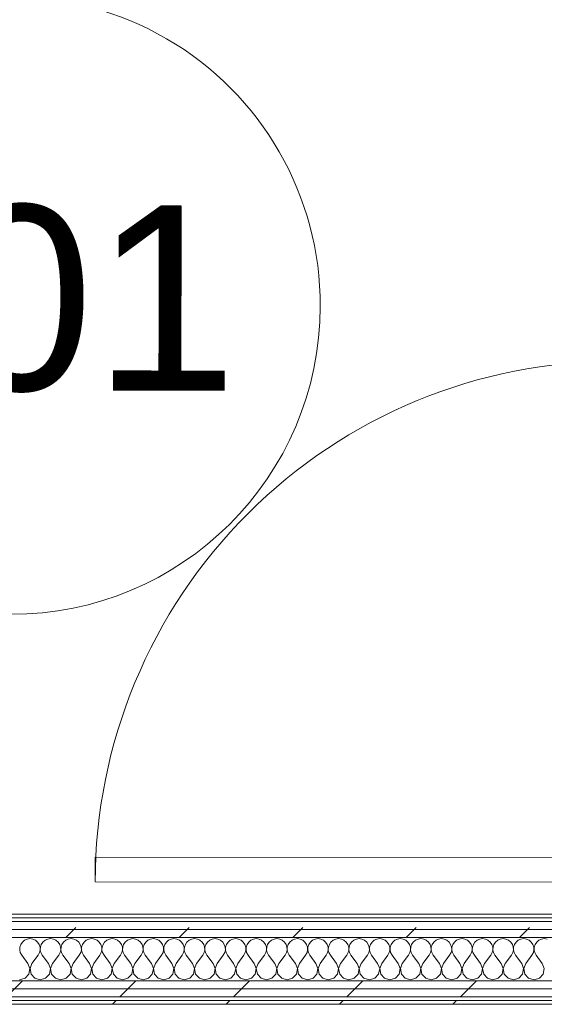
# Model space of a CAD drawing. Header units: millimetres. Extents: x -30280 to 19093, y -18706 to 4378.
# Tile 140 of 206: x -4917 to -4067, y -17084 to -15489. Entities that reach past the tile are written whole.
import ezdxf

# ---------------------------------------------------------------- set-up
doc = ezdxf.new("R2010")
doc.units = ezdxf.units.MM
doc.header["$MEASUREMENT"] = 0
doc.linetypes.add('Wipeout_Contour', pattern=[1000, 0, -1000])
for name, color, linetype in [('02_ACAB_Anotacio Portes', 7, 'Continuous'), ('Nuevo_08_E_Envans secs', 7, 'Continuous'), ('Nuevo_Puertas Archicad', 7, 'Continuous')]:
    doc.layers.add(name, color=color, linetype=linetype)
for name, color, linetype, lineweight in [('02_ACAB_Anotacio Portes_Pluma_Nº__46', 5, 'Continuous', 5), ('Nuevo_08_E_Envans secs_Pluma_Nº__1', 7, 'Continuous', 5), ('Nuevo_Puertas Archicad_Pluma_Nº__1', 7, 'Continuous', 5)]:
    doc.layers.add(name, color=color, linetype=linetype, lineweight=lineweight)
for name, color, linetype, lineweight, true_color in [('Nuevo_08_E_Envans secs_Pluma_Nº__102', 7, 'Continuous', 5, 0xcccccc), ('Nuevo_08_E_Envans secs_Pluma_Nº__171', 171, 'Continuous', 13, 0xaaaaff), ('Nuevo_08_E_Envans secs_Pluma_Nº__177', 7, 'Continuous', 15, 0xf7e046), ('Nuevo_Puertas Archicad_Pluma_Nº__3', 7, 'Continuous', 5, 0xa4a4a4)]:
    doc.layers.add(name, color=color, linetype=linetype, lineweight=lineweight, true_color=true_color)
doc.styles.add('Estilo_Generado_1', font='arial.ttf')
pattern_1 = [(45, (0, 0), (-183.8478, 183.8478), [195, -65]), (45, (7e-14, 183.85), (-183.8478, 183.8478), [195, -65])]

# ---------------------------------------------------------------- blocks, each defined once
blk = doc.blocks.new('*X130')
at = {"layer": 'Nuevo_08_E_Envans secs_Pluma_Nº__102', "color": 254, "linetype": 'Continuous', "lineweight": 5, "true_color": 0xcccccc}
for p, q in [((-4914.9, -16986.9), (-4916.4, -16991.2)), ((-4912.3, -16983.1), (-4914.9, -16986.9)), ((-4908.8, -16980.1), (-4912.3, -16983.1)), ((-4904.6, -16978.3), (-4908.8, -16980.1)), ((-4900, -16977.6), (-4904.6, -16978.3)), ((-4895.4, -16978.3), (-4900, -16977.6)), ((-4891.2, -16980.1), (-4895.4, -16978.3)), ((-4887.7, -16983.1), (-4891.2, -16980.1)), ((-4885.1, -16986.9), (-4887.7, -16983.1)), ((-4883.6, -16991.2), (-4885.1, -16986.9)), ((-4881.6, -16986.9), (-4883, -16991.2)), ((-4879, -16983.1), (-4881.6, -16986.9)), ((-4875.4, -16980.1), (-4879, -16983.1)), ((-4871.2, -16978.3), (-4875.4, -16980.1)), ((-4866.7, -16977.6), (-4871.2, -16978.3)), ((-4862.1, -16978.3), (-4866.7, -16977.6)), ((-4857.9, -16980.1), (-4862.1, -16978.3)), ((-4854.4, -16983.1), (-4857.9, -16980.1)), ((-4851.8, -16986.9), (-4854.4, -16983.1)), ((-4850.3, -16991.2), (-4851.8, -16986.9)), ((-4848.2, -16986.9), (-4849.7, -16991.2)), ((-4845.6, -16983.1), (-4848.2, -16986.9)), ((-4842.1, -16980.1), (-4845.6, -16983.1)), ((-4837.9, -16978.3), (-4842.1, -16980.1)), ((-4833.3, -16977.6), (-4837.9, -16978.3)), ((-4828.8, -16978.3), (-4833.3, -16977.6)), ((-4824.6, -16980.1), (-4828.8, -16978.3)), ((-4821, -16983.1), (-4824.6, -16980.1)), ((-4818.4, -16986.9), (-4821, -16983.1)), ((-4817, -16991.2), (-4818.4, -16986.9)), ((-4814.9, -16986.9), (-4816.4, -16991.2)), ((-4812.3, -16983.1), (-4814.9, -16986.9)), ((-4808.8, -16980.1), (-4812.3, -16983.1)), ((-4804.6, -16978.3), (-4808.8, -16980.1)), ((-4800, -16977.6), (-4804.6, -16978.3)), ((-4795.4, -16978.3), (-4800, -16977.6)), ((-4791.2, -16980.1), (-4795.4, -16978.3)), ((-4787.7, -16983.1), (-4791.2, -16980.1)), ((-4785.1, -16986.9), (-4787.7, -16983.1)), ((-4783.6, -16991.2), (-4785.1, -16986.9)), ((-4781.6, -16986.9), (-4783, -16991.2)), ((-4779, -16983.1), (-4781.6, -16986.9)), ((-4775.4, -16980.1), (-4779, -16983.1)), ((-4771.2, -16978.3), (-4775.4, -16980.1)), ((-4766.7, -16977.6), (-4771.2, -16978.3)), ((-4762.1, -16978.3), (-4766.7, -16977.6)), ((-4757.9, -16980.1), (-4762.1, -16978.3)), ((-4754.4, -16983.1), (-4757.9, -16980.1)), ((-4751.8, -16986.9), (-4754.4, -16983.1)), ((-4750.3, -16991.2), (-4751.8, -16986.9)), ((-4748.2, -16986.9), (-4749.7, -16991.2)), ((-4745.6, -16983.1), (-4748.2, -16986.9)), ((-4742.1, -16980.1), (-4745.6, -16983.1)), ((-4737.9, -16978.3), (-4742.1, -16980.1)), ((-4733.3, -16977.6), (-4737.9, -16978.3)), ((-4728.8, -16978.3), (-4733.3, -16977.6)), ((-4724.6, -16980.1), (-4728.8, -16978.3)), ((-4721, -16983.1), (-4724.6, -16980.1)), ((-4718.4, -16986.9), (-4721, -16983.1)), ((-4717, -16991.2), (-4718.4, -16986.9)), ((-4714.9, -16986.9), (-4716.4, -16991.2)), ((-4712.3, -16983.1), (-4714.9, -16986.9)), ((-4708.8, -16980.1), (-4712.3, -16983.1)), ((-4704.6, -16978.3), (-4708.8, -16980.1)), ((-4700, -16977.6), (-4704.6, -16978.3)), ((-4695.4, -16978.3), (-4700, -16977.6)), ((-4691.2, -16980.1), (-4695.4, -16978.3)), ((-4687.7, -16983.1), (-4691.2, -16980.1)), ((-4685.1, -16986.9), (-4687.7, -16983.1)), ((-4683.6, -16991.2), (-4685.1, -16986.9)), ((-4681.6, -16986.9), (-4683, -16991.2)), ((-4679, -16983.1), (-4681.6, -16986.9)), ((-4675.4, -16980.1), (-4679, -16983.1)), ((-4671.2, -16978.3), (-4675.4, -16980.1)), ((-4666.7, -16977.6), (-4671.2, -16978.3)), ((-4662.1, -16978.3), (-4666.7, -16977.6)), ((-4657.9, -16980.1), (-4662.1, -16978.3)), ((-4654.4, -16983.1), (-4657.9, -16980.1)), ((-4651.8, -16986.9), (-4654.4, -16983.1)), ((-4650.3, -16991.2), (-4651.8, -16986.9)), ((-4648.2, -16986.9), (-4649.7, -16991.2)), ((-4645.6, -16983.1), (-4648.2, -16986.9)), ((-4642.1, -16980.1), (-4645.6, -16983.1)), ((-4637.9, -16978.3), (-4642.1, -16980.1)), ((-4633.3, -16977.6), (-4637.9, -16978.3)), ((-4628.8, -16978.3), (-4633.3, -16977.6)), ((-4624.6, -16980.1), (-4628.8, -16978.3)), ((-4621, -16983.1), (-4624.6, -16980.1)), ((-4618.4, -16986.9), (-4621, -16983.1)), ((-4617, -16991.2), (-4618.4, -16986.9)), ((-4614.9, -16986.9), (-4616.4, -16991.2)), ((-4612.3, -16983.1), (-4614.9, -16986.9)), ((-4608.8, -16980.1), (-4612.3, -16983.1)), ((-4604.6, -16978.3), (-4608.8, -16980.1)), ((-4600, -16977.6), (-4604.6, -16978.3)), ((-4595.4, -16978.3), (-4600, -16977.6)), ((-4591.2, -16980.1), (-4595.4, -16978.3)), ((-4587.7, -16983.1), (-4591.2, -16980.1)), ((-4585.1, -16986.9), (-4587.7, -16983.1)), ((-4583.6, -16991.2), (-4585.1, -16986.9)), ((-4581.6, -16986.9), (-4583, -16991.2)), ((-4579, -16983.1), (-4581.6, -16986.9)), ((-4575.4, -16980.1), (-4579, -16983.1)), ((-4571.2, -16978.3), (-4575.4, -16980.1)), ((-4566.7, -16977.6), (-4571.2, -16978.3)), ((-4562.1, -16978.3), (-4566.7, -16977.6)), ((-4557.9, -16980.1), (-4562.1, -16978.3)), ((-4554.4, -16983.1), (-4557.9, -16980.1)), ((-4551.8, -16986.9), (-4554.4, -16983.1)), ((-4550.3, -16991.2), (-4551.8, -16986.9)), ((-4548.2, -16986.9), (-4549.7, -16991.2)), ((-4545.6, -16983.1), (-4548.2, -16986.9)), ((-4542.1, -16980.1), (-4545.6, -16983.1)), ((-4537.9, -16978.3), (-4542.1, -16980.1)), ((-4533.3, -16977.6), (-4537.9, -16978.3)), ((-4528.8, -16978.3), (-4533.3, -16977.6)), ((-4524.6, -16980.1), (-4528.8, -16978.3)), ((-4521, -16983.1), (-4524.6, -16980.1)), ((-4518.4, -16986.9), (-4521, -16983.1)), ((-4517, -16991.2), (-4518.4, -16986.9)), ((-4514.9, -16986.9), (-4516.4, -16991.2)), ((-4512.3, -16983.1), (-4514.9, -16986.9)), ((-4508.8, -16980.1), (-4512.3, -16983.1)), ((-4504.6, -16978.3), (-4508.8, -16980.1)), ((-4500, -16977.6), (-4504.6, -16978.3)), ((-4495.4, -16978.3), (-4500, -16977.6)), ((-4491.2, -16980.1), (-4495.4, -16978.3)), ((-4487.7, -16983.1), (-4491.2, -16980.1)), ((-4485.1, -16986.9), (-4487.7, -16983.1)), ((-4483.6, -16991.2), (-4485.1, -16986.9)), ((-4481.6, -16986.9), (-4483, -16991.2)), ((-4479, -16983.1), (-4481.6, -16986.9)), ((-4475.4, -16980.1), (-4479, -16983.1)), ((-4471.2, -16978.3), (-4475.4, -16980.1)), ((-4466.7, -16977.6), (-4471.2, -16978.3)), ((-4462.1, -16978.3), (-4466.7, -16977.6)), ((-4457.9, -16980.1), (-4462.1, -16978.3)), ((-4454.4, -16983.1), (-4457.9, -16980.1)), ((-4451.8, -16986.9), (-4454.4, -16983.1)), ((-4450.3, -16991.2), (-4451.8, -16986.9)), ((-4448.2, -16986.9), (-4449.7, -16991.2)), ((-4445.6, -16983.1), (-4448.2, -16986.9)), ((-4442.1, -16980.1), (-4445.6, -16983.1)), ((-4437.9, -16978.3), (-4442.1, -16980.1)), ((-4433.3, -16977.6), (-4437.9, -16978.3)), ((-4428.8, -16978.3), (-4433.3, -16977.6)), ((-4424.6, -16980.1), (-4428.8, -16978.3)), ((-4421, -16983.1), (-4424.6, -16980.1)), ((-4418.4, -16986.9), (-4421, -16983.1)), ((-4417, -16991.2), (-4418.4, -16986.9)), ((-4414.9, -16986.9), (-4416.4, -16991.2)), ((-4412.3, -16983.1), (-4414.9, -16986.9)), ((-4408.8, -16980.1), (-4412.3, -16983.1)), ((-4404.6, -16978.3), (-4408.8, -16980.1)), ((-4400, -16977.6), (-4404.6, -16978.3)), ((-4395.4, -16978.3), (-4400, -16977.6)), ((-4391.2, -16980.1), (-4395.4, -16978.3)), ((-4387.7, -16983.1), (-4391.2, -16980.1)), ((-4385.1, -16986.9), (-4387.7, -16983.1)), ((-4383.6, -16991.2), (-4385.1, -16986.9)), ((-4381.6, -16986.9), (-4383, -16991.2)), ((-4379, -16983.1), (-4381.6, -16986.9)), ((-4375.4, -16980.1), (-4379, -16983.1)), ((-4371.2, -16978.3), (-4375.4, -16980.1)), ((-4366.7, -16977.6), (-4371.2, -16978.3)), ((-4362.1, -16978.3), (-4366.7, -16977.6)), ((-4357.9, -16980.1), (-4362.1, -16978.3)), ((-4354.4, -16983.1), (-4357.9, -16980.1)), ((-4351.8, -16986.9), (-4354.4, -16983.1)), ((-4350.3, -16991.2), (-4351.8, -16986.9)), ((-4348.2, -16986.9), (-4349.7, -16991.2)), ((-4345.6, -16983.1), (-4348.2, -16986.9)), ((-4342.1, -16980.1), (-4345.6, -16983.1)), ((-4337.9, -16978.3), (-4342.1, -16980.1)), ((-4333.3, -16977.6), (-4337.9, -16978.3)), ((-4328.8, -16978.3), (-4333.3, -16977.6)), ((-4324.6, -16980.1), (-4328.8, -16978.3)), ((-4321, -16983.1), (-4324.6, -16980.1)), ((-4318.4, -16986.9), (-4321, -16983.1)), ((-4317, -16991.2), (-4318.4, -16986.9)), ((-4314.9, -16986.9), (-4316.4, -16991.2)), ((-4312.3, -16983.1), (-4314.9, -16986.9)), ((-4308.8, -16980.1), (-4312.3, -16983.1)), ((-4304.6, -16978.3), (-4308.8, -16980.1)), ((-4300, -16977.6), (-4304.6, -16978.3)), ((-4295.4, -16978.3), (-4300, -16977.6)), ((-4291.2, -16980.1), (-4295.4, -16978.3)), ((-4287.7, -16983.1), (-4291.2, -16980.1)), ((-4285.1, -16986.9), (-4287.7, -16983.1)), ((-4283.6, -16991.2), (-4285.1, -16986.9)), ((-4281.6, -16986.9), (-4283, -16991.2)), ((-4279, -16983.1), (-4281.6, -16986.9)), ((-4275.4, -16980.1), (-4279, -16983.1)), ((-4271.2, -16978.3), (-4275.4, -16980.1)), ((-4266.7, -16977.6), (-4271.2, -16978.3)), ((-4262.1, -16978.3), (-4266.7, -16977.6)), ((-4257.9, -16980.1), (-4262.1, -16978.3)), ((-4254.4, -16983.1), (-4257.9, -16980.1)), ((-4251.8, -16986.9), (-4254.4, -16983.1)), ((-4250.3, -16991.2), (-4251.8, -16986.9)), ((-4248.2, -16986.9), (-4249.7, -16991.2)), ((-4245.6, -16983.1), (-4248.2, -16986.9)), ((-4242.1, -16980.1), (-4245.6, -16983.1)), ((-4237.9, -16978.3), (-4242.1, -16980.1)), ((-4233.3, -16977.6), (-4237.9, -16978.3)), ((-4228.8, -16978.3), (-4233.3, -16977.6)), ((-4224.6, -16980.1), (-4228.8, -16978.3)), ((-4221, -16983.1), (-4224.6, -16980.1)), ((-4218.4, -16986.9), (-4221, -16983.1)), ((-4217, -16991.2), (-4218.4, -16986.9)), ((-4214.9, -16986.9), (-4216.4, -16991.2)), ((-4212.3, -16983.1), (-4214.9, -16986.9)), ((-4208.8, -16980.1), (-4212.3, -16983.1)), ((-4204.6, -16978.3), (-4208.8, -16980.1)), ((-4200, -16977.6), (-4204.6, -16978.3)), ((-4195.4, -16978.3), (-4200, -16977.6)), ((-4191.2, -16980.1), (-4195.4, -16978.3)), ((-4187.7, -16983.1), (-4191.2, -16980.1)), ((-4185.1, -16986.9), (-4187.7, -16983.1)), ((-4183.6, -16991.2), (-4185.1, -16986.9)), ((-4181.6, -16986.9), (-4183, -16991.2)), ((-4179, -16983.1), (-4181.6, -16986.9)), ((-4175.4, -16980.1), (-4179, -16983.1)), ((-4171.2, -16978.3), (-4175.4, -16980.1)), ((-4166.7, -16977.6), (-4171.2, -16978.3)), ((-4162.1, -16978.3), (-4166.7, -16977.6)), ((-4157.9, -16980.1), (-4162.1, -16978.3)), ((-4154.4, -16983.1), (-4157.9, -16980.1)), ((-4151.8, -16986.9), (-4154.4, -16983.1)), ((-4150.3, -16991.2), (-4151.8, -16986.9)), ((-4148.2, -16986.9), (-4149.7, -16991.2)), ((-4145.6, -16983.1), (-4148.2, -16986.9)), ((-4142.1, -16980.1), (-4145.6, -16983.1)), ((-4137.9, -16978.3), (-4142.1, -16980.1)), ((-4133.3, -16977.6), (-4137.9, -16978.3)), ((-4128.8, -16978.3), (-4133.3, -16977.6)), ((-4124.6, -16980.1), (-4128.8, -16978.3)), ((-4121, -16983.1), (-4124.6, -16980.1)), ((-4118.4, -16986.9), (-4121, -16983.1)), ((-4117, -16991.2), (-4118.4, -16986.9)), ((-4114.9, -16986.9), (-4116.4, -16991.2)), ((-4112.3, -16983.1), (-4114.9, -16986.9)), ((-4108.8, -16980.1), (-4112.3, -16983.1)), ((-4104.6, -16978.3), (-4108.8, -16980.1)), ((-4100, -16977.6), (-4104.6, -16978.3)), ((-4095.4, -16978.3), (-4100, -16977.6)), ((-4091.2, -16980.1), (-4095.4, -16978.3)), ((-4087.7, -16983.1), (-4091.2, -16980.1)), ((-4085.1, -16986.9), (-4087.7, -16983.1)), ((-4083.6, -16991.2), (-4085.1, -16986.9)), ((-4081.6, -16986.9), (-4083, -16991.2)), ((-4079, -16983.1), (-4081.6, -16986.9)), ((-4075.4, -16980.1), (-4079, -16983.1)), ((-4071.2, -16978.3), (-4075.4, -16980.1)), ((-4066.7, -16977.6), (-4071.2, -16978.3)), ((-4062.1, -16978.3), (-4066.7, -16977.6)), ((-4916.4, -16991.2), (-4916.6, -16995.8)), ((-4916.6, -16995.8), (-4915.6, -17000.3)), ((-4915.6, -17000.3), (-4913.3, -17004.3)), ((-4886.7, -17004.3), (-4884.4, -17000.3)), ((-4884.4, -17000.3), (-4883.4, -16995.8)), ((-4883.4, -16995.8), (-4883.6, -16991.2)), ((-4883, -16991.2), (-4883.3, -16995.8)), ((-4883.3, -16995.8), (-4882.2, -17000.3)), ((-4882.2, -17000.3), (-4880, -17004.3)), ((-4853.3, -17004.3), (-4851.1, -17000.3)), ((-4851.1, -17000.3), (-4850.1, -16995.8)), ((-4850.1, -16995.8), (-4850.3, -16991.2)), ((-4849.7, -16991.2), (-4849.9, -16995.8)), ((-4849.9, -16995.8), (-4848.9, -17000.3)), ((-4848.9, -17000.3), (-4846.7, -17004.3)), ((-4820, -17004.3), (-4817.8, -17000.3)), ((-4817.8, -17000.3), (-4816.7, -16995.8)), ((-4816.7, -16995.8), (-4817, -16991.2)), ((-4816.4, -16991.2), (-4816.6, -16995.8)), ((-4816.6, -16995.8), (-4815.6, -17000.3)), ((-4815.6, -17000.3), (-4813.3, -17004.3)), ((-4786.7, -17004.3), (-4784.4, -17000.3)), ((-4784.4, -17000.3), (-4783.4, -16995.8)), ((-4783.4, -16995.8), (-4783.6, -16991.2)), ((-4783, -16991.2), (-4783.3, -16995.8)), ((-4783.3, -16995.8), (-4782.2, -17000.3)), ((-4782.2, -17000.3), (-4780, -17004.3)), ((-4753.3, -17004.3), (-4751.1, -17000.3)), ((-4751.1, -17000.3), (-4750.1, -16995.8)), ((-4750.1, -16995.8), (-4750.3, -16991.2)), ((-4749.7, -16991.2), (-4749.9, -16995.8)), ((-4749.9, -16995.8), (-4748.9, -17000.3)), ((-4748.9, -17000.3), (-4746.7, -17004.3)), ((-4720, -17004.3), (-4717.8, -17000.3)), ((-4717.8, -17000.3), (-4716.7, -16995.8)), ((-4716.7, -16995.8), (-4717, -16991.2)), ((-4716.4, -16991.2), (-4716.6, -16995.8)), ((-4716.6, -16995.8), (-4715.6, -17000.3)), ((-4715.6, -17000.3), (-4713.3, -17004.3)), ((-4686.7, -17004.3), (-4684.4, -17000.3)), ((-4684.4, -17000.3), (-4683.4, -16995.8)), ((-4683.4, -16995.8), (-4683.6, -16991.2)), ((-4683, -16991.2), (-4683.3, -16995.8)), ((-4683.3, -16995.8), (-4682.2, -17000.3)), ((-4682.2, -17000.3), (-4680, -17004.3)), ((-4653.3, -17004.3), (-4651.1, -17000.3)), ((-4651.1, -17000.3), (-4650.1, -16995.8)), ((-4650.1, -16995.8), (-4650.3, -16991.2)), ((-4649.7, -16991.2), (-4649.9, -16995.8)), ((-4649.9, -16995.8), (-4648.9, -17000.3)), ((-4648.9, -17000.3), (-4646.7, -17004.3)), ((-4620, -17004.3), (-4617.8, -17000.3)), ((-4617.8, -17000.3), (-4616.7, -16995.8)), ((-4616.7, -16995.8), (-4617, -16991.2)), ((-4616.4, -16991.2), (-4616.6, -16995.8)), ((-4616.6, -16995.8), (-4615.6, -17000.3)), ((-4615.6, -17000.3), (-4613.3, -17004.3)), ((-4586.7, -17004.3), (-4584.4, -17000.3)), ((-4584.4, -17000.3), (-4583.4, -16995.8)), ((-4583.4, -16995.8), (-4583.6, -16991.2)), ((-4583, -16991.2), (-4583.3, -16995.8)), ((-4583.3, -16995.8), (-4582.2, -17000.3)), ((-4582.2, -17000.3), (-4580, -17004.3)), ((-4553.3, -17004.3), (-4551.1, -17000.3)), ((-4551.1, -17000.3), (-4550.1, -16995.8)), ((-4550.1, -16995.8), (-4550.3, -16991.2)), ((-4549.7, -16991.2), (-4549.9, -16995.8)), ((-4549.9, -16995.8), (-4548.9, -17000.3)), ((-4548.9, -17000.3), (-4546.7, -17004.3)), ((-4520, -17004.3), (-4517.8, -17000.3)), ((-4517.8, -17000.3), (-4516.7, -16995.8)), ((-4516.7, -16995.8), (-4517, -16991.2)), ((-4516.4, -16991.2), (-4516.6, -16995.8)), ((-4516.6, -16995.8), (-4515.6, -17000.3)), ((-4515.6, -17000.3), (-4513.3, -17004.3)), ((-4486.7, -17004.3), (-4484.4, -17000.3)), ((-4484.4, -17000.3), (-4483.4, -16995.8)), ((-4483.4, -16995.8), (-4483.6, -16991.2)), ((-4483, -16991.2), (-4483.3, -16995.8)), ((-4483.3, -16995.8), (-4482.2, -17000.3)), ((-4482.2, -17000.3), (-4480, -17004.3)), ((-4453.3, -17004.3), (-4451.1, -17000.3)), ((-4451.1, -17000.3), (-4450.1, -16995.8)), ((-4450.1, -16995.8), (-4450.3, -16991.2)), ((-4449.7, -16991.2), (-4449.9, -16995.8)), ((-4449.9, -16995.8), (-4448.9, -17000.3)), ((-4448.9, -17000.3), (-4446.7, -17004.3)), ((-4420, -17004.3), (-4417.8, -17000.3)), ((-4417.8, -17000.3), (-4416.7, -16995.8)), ((-4416.7, -16995.8), (-4417, -16991.2)), ((-4416.4, -16991.2), (-4416.6, -16995.8)), ((-4416.6, -16995.8), (-4415.6, -17000.3)), ((-4415.6, -17000.3), (-4413.3, -17004.3)), ((-4386.7, -17004.3), (-4384.4, -17000.3)), ((-4384.4, -17000.3), (-4383.4, -16995.8)), ((-4383.4, -16995.8), (-4383.6, -16991.2)), ((-4383, -16991.2), (-4383.3, -16995.8)), ((-4383.3, -16995.8), (-4382.2, -17000.3)), ((-4382.2, -17000.3), (-4380, -17004.3)), ((-4353.3, -17004.3), (-4351.1, -17000.3)), ((-4351.1, -17000.3), (-4350.1, -16995.8)), ((-4350.1, -16995.8), (-4350.3, -16991.2)), ((-4349.7, -16991.2), (-4349.9, -16995.8)), ((-4349.9, -16995.8), (-4348.9, -17000.3)), ((-4348.9, -17000.3), (-4346.7, -17004.3)), ((-4320, -17004.3), (-4317.8, -17000.3)), ((-4317.8, -17000.3), (-4316.7, -16995.8)), ((-4316.7, -16995.8), (-4317, -16991.2)), ((-4316.4, -16991.2), (-4316.6, -16995.8)), ((-4316.6, -16995.8), (-4315.6, -17000.3)), ((-4315.6, -17000.3), (-4313.3, -17004.3)), ((-4286.7, -17004.3), (-4284.4, -17000.3)), ((-4284.4, -17000.3), (-4283.4, -16995.8)), ((-4283.4, -16995.8), (-4283.6, -16991.2)), ((-4283, -16991.2), (-4283.3, -16995.8)), ((-4283.3, -16995.8), (-4282.2, -17000.3)), ((-4282.2, -17000.3), (-4280, -17004.3)), ((-4253.3, -17004.3), (-4251.1, -17000.3)), ((-4251.1, -17000.3), (-4250.1, -16995.8)), ((-4250.1, -16995.8), (-4250.3, -16991.2)), ((-4249.7, -16991.2), (-4249.9, -16995.8)), ((-4249.9, -16995.8), (-4248.9, -17000.3)), ((-4248.9, -17000.3), (-4246.7, -17004.3)), ((-4220, -17004.3), (-4217.8, -17000.3)), ((-4217.8, -17000.3), (-4216.7, -16995.8)), ((-4216.7, -16995.8), (-4217, -16991.2)), ((-4216.4, -16991.2), (-4216.6, -16995.8)), ((-4216.6, -16995.8), (-4215.6, -17000.3)), ((-4215.6, -17000.3), (-4213.3, -17004.3)), ((-4186.7, -17004.3), (-4184.4, -17000.3)), ((-4184.4, -17000.3), (-4183.4, -16995.8)), ((-4183.4, -16995.8), (-4183.6, -16991.2)), ((-4183, -16991.2), (-4183.3, -16995.8)), ((-4183.3, -16995.8), (-4182.2, -17000.3)), ((-4182.2, -17000.3), (-4180, -17004.3)), ((-4153.3, -17004.3), (-4151.1, -17000.3)), ((-4151.1, -17000.3), (-4150.1, -16995.8)), ((-4150.1, -16995.8), (-4150.3, -16991.2)), ((-4149.7, -16991.2), (-4149.9, -16995.8)), ((-4149.9, -16995.8), (-4148.9, -17000.3)), ((-4148.9, -17000.3), (-4146.7, -17004.3)), ((-4120, -17004.3), (-4117.8, -17000.3)), ((-4117.8, -17000.3), (-4116.7, -16995.8)), ((-4116.7, -16995.8), (-4117, -16991.2)), ((-4116.4, -16991.2), (-4116.6, -16995.8)), ((-4116.6, -16995.8), (-4115.6, -17000.3)), ((-4115.6, -17000.3), (-4113.3, -17004.3)), ((-4086.7, -17004.3), (-4084.4, -17000.3)), ((-4084.4, -17000.3), (-4083.4, -16995.8)), ((-4083.4, -16995.8), (-4083.6, -16991.2)), ((-4083, -16991.2), (-4083.3, -16995.8)), ((-4083.3, -16995.8), (-4082.2, -17000.3)), ((-4082.2, -17000.3), (-4080, -17004.3)), ((-4903.3, -17017.6), (-4913.3, -17004.3)), ((-4900.1, -17026.1), (-4903.3, -17017.6)), ((-4896.7, -17017.6), (-4899.9, -17026.1)), ((-4896.7, -17017.6), (-4886.7, -17004.3)), ((-4870, -17017.6), (-4880, -17004.3)), ((-4866.7, -17026.1), (-4870, -17017.6)), ((-4863.3, -17017.6), (-4866.6, -17026.1)), ((-4863.3, -17017.6), (-4853.3, -17004.3)), ((-4836.7, -17017.6), (-4846.7, -17004.3)), ((-4833.4, -17026.1), (-4836.7, -17017.6)), ((-4830, -17017.6), (-4833.3, -17026.1)), ((-4830, -17017.6), (-4820, -17004.3)), ((-4803.3, -17017.6), (-4813.3, -17004.3)), ((-4800.1, -17026.1), (-4803.3, -17017.6)), ((-4796.7, -17017.6), (-4799.9, -17026.1)), ((-4796.7, -17017.6), (-4786.7, -17004.3)), ((-4770, -17017.6), (-4780, -17004.3)), ((-4766.7, -17026.1), (-4770, -17017.6)), ((-4763.3, -17017.6), (-4766.6, -17026.1)), ((-4763.3, -17017.6), (-4753.3, -17004.3)), ((-4736.7, -17017.6), (-4746.7, -17004.3)), ((-4733.4, -17026.1), (-4736.7, -17017.6)), ((-4730, -17017.6), (-4733.3, -17026.1)), ((-4730, -17017.6), (-4720, -17004.3)), ((-4703.3, -17017.6), (-4713.3, -17004.3)), ((-4700.1, -17026.1), (-4703.3, -17017.6)), ((-4696.7, -17017.6), (-4699.9, -17026.1)), ((-4696.7, -17017.6), (-4686.7, -17004.3)), ((-4670, -17017.6), (-4680, -17004.3)), ((-4666.7, -17026.1), (-4670, -17017.6)), ((-4663.3, -17017.6), (-4666.6, -17026.1)), ((-4663.3, -17017.6), (-4653.3, -17004.3)), ((-4636.7, -17017.6), (-4646.7, -17004.3)), ((-4633.4, -17026.1), (-4636.7, -17017.6)), ((-4630, -17017.6), (-4633.3, -17026.1)), ((-4630, -17017.6), (-4620, -17004.3)), ((-4603.3, -17017.6), (-4613.3, -17004.3)), ((-4600.1, -17026.1), (-4603.3, -17017.6)), ((-4596.7, -17017.6), (-4599.9, -17026.1)), ((-4596.7, -17017.6), (-4586.7, -17004.3)), ((-4570, -17017.6), (-4580, -17004.3)), ((-4566.7, -17026.1), (-4570, -17017.6)), ((-4563.3, -17017.6), (-4566.6, -17026.1)), ((-4563.3, -17017.6), (-4553.3, -17004.3)), ((-4536.7, -17017.6), (-4546.7, -17004.3)), ((-4533.4, -17026.1), (-4536.7, -17017.6)), ((-4530, -17017.6), (-4533.3, -17026.1)), ((-4530, -17017.6), (-4520, -17004.3)), ((-4503.3, -17017.6), (-4513.3, -17004.3)), ((-4500.1, -17026.1), (-4503.3, -17017.6)), ((-4496.7, -17017.6), (-4499.9, -17026.1)), ((-4496.7, -17017.6), (-4486.7, -17004.3)), ((-4470, -17017.6), (-4480, -17004.3)), ((-4466.7, -17026.1), (-4470, -17017.6)), ((-4463.3, -17017.6), (-4466.6, -17026.1)), ((-4463.3, -17017.6), (-4453.3, -17004.3)), ((-4436.7, -17017.6), (-4446.7, -17004.3)), ((-4433.4, -17026.1), (-4436.7, -17017.6)), ((-4430, -17017.6), (-4433.3, -17026.1)), ((-4430, -17017.6), (-4420, -17004.3)), ((-4403.3, -17017.6), (-4413.3, -17004.3)), ((-4400.1, -17026.1), (-4403.3, -17017.6)), ((-4396.7, -17017.6), (-4399.9, -17026.1)), ((-4396.7, -17017.6), (-4386.7, -17004.3)), ((-4370, -17017.6), (-4380, -17004.3)), ((-4366.7, -17026.1), (-4370, -17017.6)), ((-4363.3, -17017.6), (-4366.6, -17026.1)), ((-4363.3, -17017.6), (-4353.3, -17004.3)), ((-4336.7, -17017.6), (-4346.7, -17004.3)), ((-4333.4, -17026.1), (-4336.7, -17017.6)), ((-4330, -17017.6), (-4333.3, -17026.1)), ((-4330, -17017.6), (-4320, -17004.3)), ((-4303.3, -17017.6), (-4313.3, -17004.3)), ((-4300.1, -17026.1), (-4303.3, -17017.6)), ((-4296.7, -17017.6), (-4299.9, -17026.1)), ((-4296.7, -17017.6), (-4286.7, -17004.3)), ((-4270, -17017.6), (-4280, -17004.3)), ((-4266.7, -17026.1), (-4270, -17017.6)), ((-4263.3, -17017.6), (-4266.6, -17026.1)), ((-4263.3, -17017.6), (-4253.3, -17004.3)), ((-4236.7, -17017.6), (-4246.7, -17004.3)), ((-4233.4, -17026.1), (-4236.7, -17017.6)), ((-4230, -17017.6), (-4233.3, -17026.1)), ((-4230, -17017.6), (-4220, -17004.3)), ((-4203.3, -17017.6), (-4213.3, -17004.3)), ((-4200.1, -17026.1), (-4203.3, -17017.6)), ((-4196.7, -17017.6), (-4199.9, -17026.1)), ((-4196.7, -17017.6), (-4186.7, -17004.3)), ((-4170, -17017.6), (-4180, -17004.3)), ((-4166.7, -17026.1), (-4170, -17017.6)), ((-4163.3, -17017.6), (-4166.6, -17026.1)), ((-4163.3, -17017.6), (-4153.3, -17004.3)), ((-4136.7, -17017.6), (-4146.7, -17004.3)), ((-4133.4, -17026.1), (-4136.7, -17017.6)), ((-4130, -17017.6), (-4133.3, -17026.1)), ((-4130, -17017.6), (-4120, -17004.3)), ((-4103.3, -17017.6), (-4113.3, -17004.3)), ((-4100.1, -17026.1), (-4103.3, -17017.6)), ((-4096.7, -17017.6), (-4099.9, -17026.1)), ((-4096.7, -17017.6), (-4086.7, -17004.3)), ((-4070, -17017.6), (-4080, -17004.3)), ((-4066.7, -17026.1), (-4070, -17017.6)), ((-4907.9, -17041.8), (-4901.8, -17035.1)), ((-4901.8, -17035.1), (-4900.1, -17026.1)), ((-4899.9, -17026.1), (-4898.2, -17035.1)), ((-4898.2, -17035.1), (-4892.1, -17041.8)), ((-4874.6, -17041.8), (-4868.4, -17035.1)), ((-4868.4, -17035.1), (-4866.7, -17026.1)), ((-4866.6, -17026.1), (-4864.9, -17035.1)), ((-4864.9, -17035.1), (-4858.8, -17041.8)), ((-4841.2, -17041.8), (-4835.1, -17035.1)), ((-4835.1, -17035.1), (-4833.4, -17026.1)), ((-4833.3, -17026.1), (-4831.6, -17035.1)), ((-4831.6, -17035.1), (-4825.4, -17041.8)), ((-4807.9, -17041.8), (-4801.8, -17035.1)), ((-4801.8, -17035.1), (-4800.1, -17026.1)), ((-4799.9, -17026.1), (-4798.2, -17035.1)), ((-4798.2, -17035.1), (-4792.1, -17041.8)), ((-4774.6, -17041.8), (-4768.4, -17035.1)), ((-4768.4, -17035.1), (-4766.7, -17026.1)), ((-4766.6, -17026.1), (-4764.9, -17035.1)), ((-4764.9, -17035.1), (-4758.8, -17041.8)), ((-4741.2, -17041.8), (-4735.1, -17035.1)), ((-4735.1, -17035.1), (-4733.4, -17026.1)), ((-4733.3, -17026.1), (-4731.6, -17035.1)), ((-4731.6, -17035.1), (-4725.4, -17041.8)), ((-4707.9, -17041.8), (-4701.8, -17035.1)), ((-4701.8, -17035.1), (-4700.1, -17026.1)), ((-4699.9, -17026.1), (-4698.2, -17035.1)), ((-4698.2, -17035.1), (-4692.1, -17041.8)), ((-4674.6, -17041.8), (-4668.4, -17035.1)), ((-4668.4, -17035.1), (-4666.7, -17026.1)), ((-4666.6, -17026.1), (-4664.9, -17035.1)), ((-4664.9, -17035.1), (-4658.8, -17041.8)), ((-4641.2, -17041.8), (-4635.1, -17035.1)), ((-4635.1, -17035.1), (-4633.4, -17026.1)), ((-4633.3, -17026.1), (-4631.6, -17035.1)), ((-4631.6, -17035.1), (-4625.4, -17041.8)), ((-4607.9, -17041.8), (-4601.8, -17035.1)), ((-4601.8, -17035.1), (-4600.1, -17026.1)), ((-4599.9, -17026.1), (-4598.2, -17035.1)), ((-4598.2, -17035.1), (-4592.1, -17041.8)), ((-4574.6, -17041.8), (-4568.4, -17035.1)), ((-4568.4, -17035.1), (-4566.7, -17026.1)), ((-4566.6, -17026.1), (-4564.9, -17035.1)), ((-4564.9, -17035.1), (-4558.8, -17041.8)), ((-4541.2, -17041.8), (-4535.1, -17035.1)), ((-4535.1, -17035.1), (-4533.4, -17026.1)), ((-4533.3, -17026.1), (-4531.6, -17035.1)), ((-4531.6, -17035.1), (-4525.4, -17041.8)), ((-4507.9, -17041.8), (-4501.8, -17035.1)), ((-4501.8, -17035.1), (-4500.1, -17026.1)), ((-4499.9, -17026.1), (-4498.2, -17035.1)), ((-4498.2, -17035.1), (-4492.1, -17041.8)), ((-4474.6, -17041.8), (-4468.4, -17035.1)), ((-4468.4, -17035.1), (-4466.7, -17026.1)), ((-4466.6, -17026.1), (-4464.9, -17035.1)), ((-4464.9, -17035.1), (-4458.8, -17041.8)), ((-4441.2, -17041.8), (-4435.1, -17035.1)), ((-4435.1, -17035.1), (-4433.4, -17026.1)), ((-4433.3, -17026.1), (-4431.6, -17035.1)), ((-4431.6, -17035.1), (-4425.4, -17041.8)), ((-4407.9, -17041.8), (-4401.8, -17035.1)), ((-4401.8, -17035.1), (-4400.1, -17026.1)), ((-4399.9, -17026.1), (-4398.2, -17035.1)), ((-4398.2, -17035.1), (-4392.1, -17041.8)), ((-4374.6, -17041.8), (-4368.4, -17035.1)), ((-4368.4, -17035.1), (-4366.7, -17026.1)), ((-4366.6, -17026.1), (-4364.9, -17035.1)), ((-4364.9, -17035.1), (-4358.8, -17041.8)), ((-4341.2, -17041.8), (-4335.1, -17035.1)), ((-4335.1, -17035.1), (-4333.4, -17026.1)), ((-4333.3, -17026.1), (-4331.6, -17035.1)), ((-4331.6, -17035.1), (-4325.4, -17041.8)), ((-4307.9, -17041.8), (-4301.8, -17035.1)), ((-4301.8, -17035.1), (-4300.1, -17026.1)), ((-4299.9, -17026.1), (-4298.2, -17035.1)), ((-4298.2, -17035.1), (-4292.1, -17041.8)), ((-4274.6, -17041.8), (-4268.4, -17035.1)), ((-4268.4, -17035.1), (-4266.7, -17026.1)), ((-4266.6, -17026.1), (-4264.9, -17035.1)), ((-4264.9, -17035.1), (-4258.8, -17041.8)), ((-4241.2, -17041.8), (-4235.1, -17035.1)), ((-4235.1, -17035.1), (-4233.4, -17026.1)), ((-4233.3, -17026.1), (-4231.6, -17035.1)), ((-4231.6, -17035.1), (-4225.4, -17041.8)), ((-4207.9, -17041.8), (-4201.8, -17035.1)), ((-4201.8, -17035.1), (-4200.1, -17026.1)), ((-4199.9, -17026.1), (-4198.2, -17035.1)), ((-4198.2, -17035.1), (-4192.1, -17041.8)), ((-4174.6, -17041.8), (-4168.4, -17035.1)), ((-4168.4, -17035.1), (-4166.7, -17026.1)), ((-4166.6, -17026.1), (-4164.9, -17035.1)), ((-4164.9, -17035.1), (-4158.8, -17041.8)), ((-4141.2, -17041.8), (-4135.1, -17035.1)), ((-4135.1, -17035.1), (-4133.4, -17026.1)), ((-4133.3, -17026.1), (-4131.6, -17035.1)), ((-4131.6, -17035.1), (-4125.4, -17041.8)), ((-4107.9, -17041.8), (-4101.8, -17035.1)), ((-4101.8, -17035.1), (-4100.1, -17026.1)), ((-4099.9, -17026.1), (-4098.2, -17035.1)), ((-4098.2, -17035.1), (-4092.1, -17041.8)), ((-4074.6, -17041.8), (-4068.4, -17035.1)), ((-4068.4, -17035.1), (-4066.7, -17026.1)), ((-4916.7, -17044.3), (-4907.9, -17041.8)), ((-4892.1, -17041.8), (-4883.3, -17044.3)), ((-4883.3, -17044.3), (-4874.6, -17041.8)), ((-4858.8, -17041.8), (-4850, -17044.3)), ((-4850, -17044.3), (-4841.2, -17041.8)), ((-4825.4, -17041.8), (-4816.7, -17044.3)), ((-4816.7, -17044.3), (-4807.9, -17041.8)), ((-4792.1, -17041.8), (-4783.3, -17044.3)), ((-4783.3, -17044.3), (-4774.6, -17041.8)), ((-4758.8, -17041.8), (-4750, -17044.3)), ((-4750, -17044.3), (-4741.2, -17041.8)), ((-4725.4, -17041.8), (-4716.7, -17044.3)), ((-4716.7, -17044.3), (-4707.9, -17041.8)), ((-4692.1, -17041.8), (-4683.3, -17044.3)), ((-4683.3, -17044.3), (-4674.6, -17041.8)), ((-4658.8, -17041.8), (-4650, -17044.3)), ((-4650, -17044.3), (-4641.2, -17041.8)), ((-4625.4, -17041.8), (-4616.7, -17044.3)), ((-4616.7, -17044.3), (-4607.9, -17041.8)), ((-4592.1, -17041.8), (-4583.3, -17044.3)), ((-4583.3, -17044.3), (-4574.6, -17041.8)), ((-4558.8, -17041.8), (-4550, -17044.3)), ((-4550, -17044.3), (-4541.2, -17041.8)), ((-4525.4, -17041.8), (-4516.7, -17044.3)), ((-4516.7, -17044.3), (-4507.9, -17041.8)), ((-4492.1, -17041.8), (-4483.3, -17044.3)), ((-4483.3, -17044.3), (-4474.6, -17041.8)), ((-4458.8, -17041.8), (-4450, -17044.3)), ((-4450, -17044.3), (-4441.2, -17041.8)), ((-4425.4, -17041.8), (-4416.7, -17044.3)), ((-4416.7, -17044.3), (-4407.9, -17041.8)), ((-4392.1, -17041.8), (-4383.3, -17044.3)), ((-4383.3, -17044.3), (-4374.6, -17041.8)), ((-4358.8, -17041.8), (-4350, -17044.3)), ((-4350, -17044.3), (-4341.2, -17041.8)), ((-4325.4, -17041.8), (-4316.7, -17044.3)), ((-4316.7, -17044.3), (-4307.9, -17041.8)), ((-4292.1, -17041.8), (-4283.3, -17044.3)), ((-4283.3, -17044.3), (-4274.6, -17041.8)), ((-4258.8, -17041.8), (-4250, -17044.3)), ((-4250, -17044.3), (-4241.2, -17041.8)), ((-4225.4, -17041.8), (-4216.7, -17044.3)), ((-4216.7, -17044.3), (-4207.9, -17041.8)), ((-4192.1, -17041.8), (-4183.3, -17044.3)), ((-4183.3, -17044.3), (-4174.6, -17041.8)), ((-4158.8, -17041.8), (-4150, -17044.3)), ((-4150, -17044.3), (-4141.2, -17041.8)), ((-4125.4, -17041.8), (-4116.7, -17044.3)), ((-4116.7, -17044.3), (-4107.9, -17041.8)), ((-4092.1, -17041.8), (-4083.3, -17044.3)), ((-4083.3, -17044.3), (-4074.6, -17041.8))]:
    blk.add_line(p, q, dxfattribs=at)
blk = doc.blocks.new('Muro_63_1', base_point=(-18974.6, -17084))
at = {"color": 254, "linetype": 'Wipeout_Contour', "lineweight": 0, "ltscale": 71948.537165}
blk.add_wipeout([(-3842.4, -17078), (-7017.9, -17078), (-7017.9, -17084), (-3842.4, -17084)], dxfattribs=at).dxf.layer = 'Nuevo_08_E_Envans secs'
at = {"layer": 'Nuevo_08_E_Envans secs_Pluma_Nº__171', "linetype": 'Continuous', "lineweight": 13, "true_color": 0xaaaaff}
h = blk.add_hatch(dxfattribs=at)
h.set_pattern_fill('Panellat_HPL_0001', color=161, style=0, pattern_type=2)
h.set_pattern_definition(pattern_1)
h.paths.add_polyline_path([(-3842.4, -17078), (-7017.9, -17078), (-7017.9, -17084), (-3842.4, -17084)])
at = {"layer": 'Nuevo_08_E_Envans secs_Pluma_Nº__1', "color": 7, "linetype": 'Continuous', "lineweight": 5, "flags": 128}
blk.add_lwpolyline([(-7017.9, -17084), (-3842.4, -17084)], dxfattribs=at)
at = {"color": 254, "linetype": 'Wipeout_Contour', "lineweight": 0, "ltscale": 71889.621763}
blk.add_wipeout([(-7017.9, -17072), (-3842.4, -17072), (-3842.4, -17059), (-7017.9, -17059)], dxfattribs=at).dxf.layer = 'Nuevo_08_E_Envans secs'
at = {"layer": 'Nuevo_08_E_Envans secs_Pluma_Nº__177', "linetype": 'Continuous', "lineweight": 15, "true_color": 0xf7e046}
h = blk.add_hatch(dxfattribs=at)
h.set_pattern_fill('Panellat_HPL_0001', color=53, style=0, pattern_type=2)
h.set_pattern_definition(pattern_1)
h.paths.add_polyline_path([(-7017.9, -17072), (-3842.4, -17072), (-3842.4, -17059), (-7017.9, -17059)])
at = {"layer": 'Nuevo_08_E_Envans secs_Pluma_Nº__1', "color": 7, "linetype": 'Continuous', "lineweight": 5}
for p, q in [((-7017.9, -17072), (-3842.4, -17072)), ((-7017.9, -17078), (-3842.4, -17078))]:
    blk.add_line(p, q, dxfattribs=at)
at = {"color": 254, "linetype": 'Wipeout_Contour', "lineweight": 0, "ltscale": 71840.211947}
blk.add_wipeout([(-7017.9, -17059), (-3842.4, -17059), (-3842.4, -17046), (-7017.9, -17046)], dxfattribs=at).dxf.layer = 'Nuevo_08_E_Envans secs'
at = {"layer": 'Nuevo_08_E_Envans secs_Pluma_Nº__177', "linetype": 'Continuous', "lineweight": 15, "true_color": 0xf7e046}
h = blk.add_hatch(dxfattribs=at)
h.set_pattern_fill('Panellat_HPL_0001', color=53, style=0, pattern_type=2)
h.set_pattern_definition(pattern_1)
h.paths.add_polyline_path([(-7017.9, -17059), (-3842.4, -17059), (-3842.4, -17046), (-7017.9, -17046)])
at = {"layer": 'Nuevo_08_E_Envans secs_Pluma_Nº__1', "color": 7, "linetype": 'Continuous', "lineweight": 5}
for p, q in [((-6989.9, -17046), (-3842.4, -17046)), ((-7017.9, -17059), (-3842.4, -17059))]:
    blk.add_line(p, q, dxfattribs=at)
at = {"layer": 'Nuevo_08_E_Envans secs', "color": 7, "lineweight": 20}
blk.add_blockref('*X130', (0, 0), dxfattribs=at)
at = {"color": 254, "linetype": 'Wipeout_Contour', "lineweight": 0, "ltscale": 71503.472576}
blk.add_wipeout([(-6989.9, -16976), (-3842.4, -16976), (-3842.4, -16963), (-6989.9, -16963)], dxfattribs=at).dxf.layer = 'Nuevo_08_E_Envans secs'
at = {"layer": 'Nuevo_08_E_Envans secs_Pluma_Nº__177', "linetype": 'Continuous', "lineweight": 15, "true_color": 0xf7e046}
h = blk.add_hatch(dxfattribs=at)
h.set_pattern_fill('Panellat_HPL_0001', color=53, style=0, pattern_type=2)
h.set_pattern_definition(pattern_1)
h.paths.add_polyline_path([(-6989.9, -16976), (-3842.4, -16976), (-3842.4, -16963), (-6989.9, -16963)])
at = {"layer": 'Nuevo_08_E_Envans secs_Pluma_Nº__1', "color": 7, "linetype": 'Continuous', "lineweight": 5}
blk.add_line((-6989.9, -16976), (-3842.4, -16976), dxfattribs=at)
at = {"color": 254, "linetype": 'Wipeout_Contour', "lineweight": 0, "ltscale": 71444.175017}
blk.add_wipeout([(-6976.9, -16963), (-3842.4, -16963), (-3842.4, -16950), (-6976.9, -16950)], dxfattribs=at).dxf.layer = 'Nuevo_08_E_Envans secs'
at = {"layer": 'Nuevo_08_E_Envans secs_Pluma_Nº__177', "linetype": 'Continuous', "lineweight": 15, "true_color": 0xf7e046}
h = blk.add_hatch(dxfattribs=at)
h.set_pattern_fill('Panellat_HPL_0001', color=53, style=0, pattern_type=2)
h.set_pattern_definition(pattern_1)
h.paths.add_polyline_path([(-6976.9, -16963), (-3842.4, -16963), (-3842.4, -16950), (-6976.9, -16950)])
at = {"layer": 'Nuevo_08_E_Envans secs_Pluma_Nº__1', "color": 7, "linetype": 'Continuous', "lineweight": 5}
blk.add_line((-6976.9, -16963), (-3842.4, -16963), dxfattribs=at)
at = {"color": 254, "linetype": 'Wipeout_Contour', "lineweight": 0, "ltscale": 71376.143295}
blk.add_wipeout([(-6964.9, -16944), (-3842.4, -16944), (-3842.4, -16938), (-6964.9, -16938)], dxfattribs=at).dxf.layer = 'Nuevo_08_E_Envans secs'
at = {"layer": 'Nuevo_08_E_Envans secs_Pluma_Nº__171', "linetype": 'Continuous', "lineweight": 13, "true_color": 0xaaaaff}
h = blk.add_hatch(dxfattribs=at)
h.set_pattern_fill('Panellat_HPL_0001', color=161, style=0, pattern_type=2)
h.set_pattern_definition(pattern_1)
h.paths.add_polyline_path([(-6964.9, -16944), (-3842.4, -16944), (-3842.4, -16938), (-6964.9, -16938)])
at = {"layer": 'Nuevo_08_E_Envans secs_Pluma_Nº__1', "color": 7, "linetype": 'Continuous', "lineweight": 5}
for p, q in [((-6970.9, -16950), (-3842.4, -16950)), ((-6964.9, -16944), (-3842.4, -16944))]:
    blk.add_line(p, q, dxfattribs=at)
at = {"layer": 'Nuevo_08_E_Envans secs_Pluma_Nº__1', "color": 7, "linetype": 'Continuous', "lineweight": 5, "flags": 128}
blk.add_lwpolyline([(-3842.4, -16938), (-6964.9, -16938)], dxfattribs=at)
blk = doc.blocks.new('Puerta 27_8')
at = {"layer": 'Nuevo_Puertas Archicad_Pluma_Nº__1', "color": 7, "linetype": 'Continuous', "lineweight": 5}
for p, q in [((382, 0), (382, 844)), ((382, 844), (422, 844)), ((422, 844), (422, 0)), ((-472, 0), (-472, 19)), ((-472, 19), (-422, 19)), ((-422, 19), (-422, 0)), ((422, 19), (472, 19)), ((422, 0), (422, 19)), ((472, 19), (472, 0)), ((-422, 0), (-472, 0)), ((-450, 0), (-472, 0)), ((-450, 0), (-472, 0)), ((-422, 0), (-450, 0)), ((-450, 0), (-450, -134)), ((-450, 0), (-450, -6)), ((-450, 0), (-450, -6)), ((-422, -40), (-422, 0)), ((422, 0), (382, 0)), ((472, 0), (422, 0)), ((450, 0), (422, 0)), ((422, 0), (422, -40)), ((450, -134), (450, 0)), ((450, 0), (450, -6)), ((450, 0), (450, -6)), ((450, 0), (472, 0)), ((450, 0), (472, 0)), ((-450, -6), (-450, -12)), ((-450, -6), (-450, -12)), ((-450, -12), (-450, -25)), ((-450, -12), (-450, -25)), ((450, -6), (450, -12)), ((450, -6), (450, -12)), ((450, -12), (450, -25)), ((450, -12), (450, -25)), ((-450, -25), (-450, -38)), ((-450, -25), (-450, -38)), ((450, -25), (450, -38)), ((450, -25), (450, -38)), ((-450, -38), (-450, -108)), ((-450, -38), (-450, -108)), ((-410, -40), (-422, -40)), ((-410, -134), (-410, -40)), ((422, -40), (410, -40)), ((410, -40), (410, -134)), ((450, -38), (450, -108)), ((450, -38), (450, -108)), ((-450, -108), (-450, -121)), ((-450, -108), (-450, -121)), ((450, -108), (450, -121)), ((450, -108), (450, -121)), ((-450, -121), (-450, -134)), ((-450, -121), (-450, -134)), ((450, -121), (450, -134)), ((450, -121), (450, -134)), ((-472, -153), (-472, -134)), ((-472, -134), (-422, -134)), ((-450, -134), (-472, -134)), ((-450, -134), (-472, -134)), ((-450, -134), (-410, -134)), ((-422, -134), (-422, -153)), ((410, -134), (450, -134)), ((422, -134), (472, -134)), ((422, -153), (422, -134)), ((450, -134), (472, -134)), ((450, -134), (472, -134)), ((472, -134), (472, -153)), ((-422, -153), (-472, -153)), ((472, -153), (422, -153))]:
    blk.add_line(p, q, dxfattribs=at)
at = {"layer": 'Nuevo_Puertas Archicad_Pluma_Nº__3', "color": 253, "linetype": 'Continuous', "lineweight": 5, "true_color": 0xa4a4a4}
blk.add_arc((422, 0), 844, 90, 180, dxfattribs=at)
blk = doc.blocks.new('Muro_75_1', base_point=(-3816.5, -17084))
at = {"layer": 'Nuevo_Puertas Archicad', "color": 253, "linetype": 'Continuous', "lineweight": 5, "true_color": 0xa4a4a6, "xscale": -1, "zscale": 1000, "rotation": 89.95765571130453}
blk.add_blockref('Puerta 27_8', (-3950, -16464), dxfattribs=at)
blk = doc.blocks.new('Etiqueta_5_1', base_point=(-4928.4, -15451.1))
at = {"color": 254, "linetype": 'Wipeout_Contour', "lineweight": 0, "ltscale": 567817.943422}
blk.add_wipeout([(-5429.6, -15950.9), (-5429.6, -15950.9), (-5419, -16054.8), (-5386.9, -16154.3), (-5334.9, -16245), (-5265.1, -16322.8), (-5180.7, -16384.5), (-5085.3, -16427.2), (-4983.1, -16449.2), (-4878.6, -16449.5), (-4776.3, -16428), (-4680.7, -16385.7), (-4596, -16324.5), (-4525.9, -16247), (-4473.4, -16156.6), (-4440.8, -16057.3), (-4429.6, -15953.3), (-4429.6, -15953.3), (-4429.6, -15953.3), (-4440.3, -15849.4), (-4472.4, -15749.9), (-4524.4, -15659.2), (-4594.2, -15581.4), (-4678.6, -15519.7), (-4773.9, -15477), (-4876.1, -15455), (-4980.7, -15454.7), (-5083, -15476.2), (-5178.6, -15518.5), (-5263.3, -15579.7), (-5333.4, -15657.2), (-5385.9, -15747.6), (-5418.5, -15846.9)], dxfattribs=at).dxf.layer = '02_ACAB_Anotacio Portes'
at = {"layer": '02_ACAB_Anotacio Portes_Pluma_Nº__46', "color": 5, "linetype": 'Continuous', "lineweight": 5}
for p, q in [((-4928.4, -15450.2), (-4928.4, -15452)), ((-4928.4, -15452), (-4928.4, -15452.1))]:
    blk.add_line(p, q, dxfattribs=at)
at = {"layer": '02_ACAB_Anotacio Portes_Pluma_Nº__46', "color": 5, "linetype": 'Continuous', "lineweight": 5, "flags": 128}
blk.add_lwpolyline([(-5429.6, -15950.9, 1), (-4429.6, -15953.3, 1)], format="xyb", close=True, dxfattribs=at)
at = {"layer": '02_ACAB_Anotacio Portes_Pluma_Nº__46', "color": 5, "lineweight": 5, "insert": (-4929.2, -15789.2), "char_height": 300, "attachment_point": 2, "rotation": 359.858, "style": 'Estilo_Generado_1'}
blk.add_mtext('\\A1;{\\pqc;\\pt0,46000;\\fArial|b0|i0|c0|p0;\\W1.000000;P-01\\fArial|b0|i0|c0|p0;\\W1.000000;\\A1{\\H.66x;\\S^  ;}\\fArial|b0|i0|c0|p0;\\W1.000000;\\fArial|b0|i0|c0|p0;\\W1.000000;\\A1{\\H.66x;\\S^  ;}\\fArial|b0|i0|c0|p0;\\W1.000000; \\fArial|b0|i0|c0|p0;\\W1.000000;\\fArial|b0|i0|c0|p0;\\W1.000000;\\fArial|b0|i0|c0|p0;\\W1.000000;\\fArial|b0|i0|c0|p0;\\W1.000000;\\fArial|b0|i0|c0|p0;\\W1.000000;\\fArial|b0|i0|c0|p0;\\W1.000000;\\fArial|b0|i0|c0|p0;\\W1.000000;\\fArial|b0|i0|c0|p0;\\W1.000000;\\fArial|b0|i0|c0|p0;\\W1.000000;\\fArial|b0|i0|c0|p0;\\W1.000000;\\fArial|b0|i0|c0|p0;\\W1.000000;\\fArial|b0|i0|c0|p0;\\W1.000000;\\fArial|b0|i0|c0|p0;\\W1.000000;\\fArial|b0|i0|c0|p0;\\W1.000000;\\fArial|b0|i0|c0|p0;\\W1.000000;\\fArial|b0|i0|c0|p0;\\W1.000000;\\fArial|b0|i0|c0|p0;\\W1.000000;\\fArial|b0|i0|c0|p0;\\W1.000000;\\fArial|b0|i0|c0|p0;\\W1.000000;\\fArial|b0|i0|c0|p0;\\W1.000000;\\fArial|b0|i0|c0|p0;\\W1.000000;\\fArial|b0|i0|c0|p0;\\W1.000000;\\fArial|b0|i0|c0|p0;\\W1.000000;\\fArial|b0|i0|c0|p0;\\W1.000000;\\fArial|b0|i0|c0|p0;\\W1.000000;\\fArial|b0|i0|c0|p0;\\W1.000000;\\fArial|b0|i0|c0|p0;\\W1.000000;\\fArial|b0|i0|c0|p0;\\W1.000000;\\fArial|b0|i0|c0|p0;\\W1.000000;\\fArial|b0|i0|c0|p0;\\W1.000000;\\fArial|b0|i0|c0|p0;\\W1.000000;\\fArial|b0|i0|c0|p0;\\W1.000000;\\fArial|b0|i0|c0|p0;\\W1.000000;\\fArial|b0|i0|c0|p0;\\W1.000000;\\fArial|b0|i0|c0|p0;\\W1.000000;\\fArial|b0|i0|c0|p0;\\W1.000000;\\fArial|b0|i0|c0|p0;\\W1.000000;\\fArial|b0|i0|c0|p0;\\W1.000000;\\fArial|b0|i0|c0|p0;\\W1.000000;\\fArial|b0|i0|c0|p0;\\W1.000000;\\fArial|b0|i0|c0|p0;\\W1.000000;\\fArial|b0|i0|c0|p0;\\W1.000000;\\fArial|b0|i0|c0|p0;\\W1.000000;}', dxfattribs=at)

msp = doc.modelspace()

# ---------------------------------------------------------------- block references
at = {"layer": 'Nuevo_08_E_Envans secs', "color": 7, "lineweight": 20}
msp.add_blockref('Muro_63_1', (-18974.6, -17084), dxfattribs=at)

# ---------------------------------------------------------------- next in the draw order: block references
msp.add_blockref('Muro_75_1', (-3816.5, -17084), dxfattribs=at)

# ---------------------------------------------------------------- next in the draw order: block references
at = {"layer": '02_ACAB_Anotacio Portes', "color": 5, "linetype": 'Continuous', "lineweight": 5}
msp.add_blockref('Etiqueta_5_1', (-4928.4, -15451.1), dxfattribs=at)

doc.saveas('drawing.dxf')
